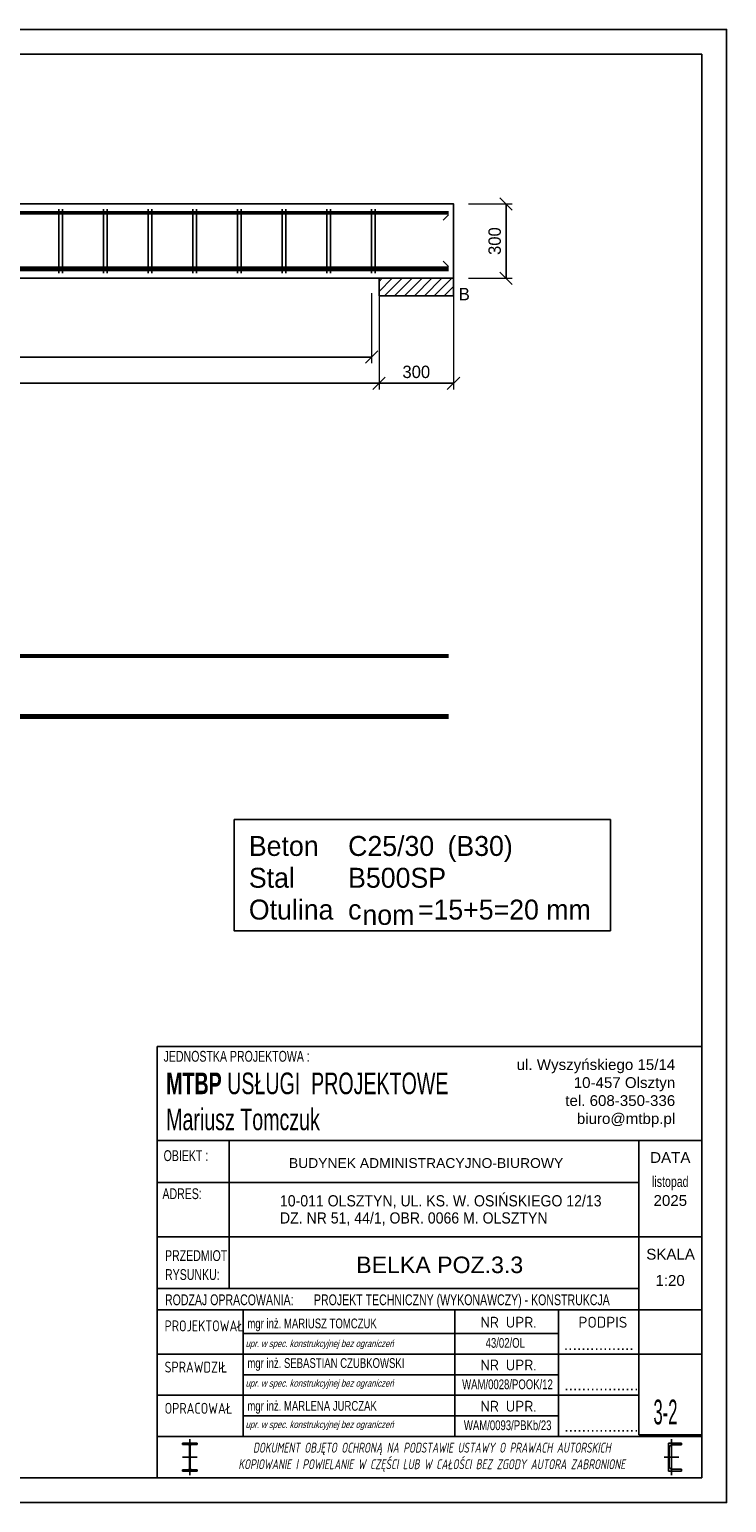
# Model space of a CAD drawing. Header units: millimetres. Extents: x 49320 to 60117, y -4209 to 20568.
# Tile 171 of 252: x 55561 to 55842, y 2020 to 2614. Entities that reach past the tile are written whole.
import ezdxf
from ezdxf.enums import TextEntityAlignment as Align

# ---------------------------------------------------------------- set-up
doc = ezdxf.new("R2010")
doc.units = ezdxf.units.MM
for name, color, linetype, lineweight in [('_UA- tabelka_Nr_pióra__7', 7, 'Continuous', 13), ('M_Ramki do druku', 7, 'Continuous', 25), ('M_Ramki rysunków', 2, 'Continuous', 25)]:
    doc.layers.add(name, color=color, linetype=linetype, lineweight=lineweight)
for name, color, linetype in [('M_Ramki znaczniki', 6, 'Continuous'), ('NR RYS', 10, 'Continuous'), ('RAMKA', 3, 'Continuous'), ('SPECBUD_Cienkie', 7, 'Continuous'), ('SPECBUD_Grube', 6, 'Continuous'), ('SPECBUD_Opisy', 3, 'Continuous'), ('SPECBUD_Pręty zbrojeniowe', 151, 'Continuous'), ('SPECBUD_Wymiary', 1, 'Continuous'), ('SPECBUD_Wypełnienie', 253, 'Continuous')]:
    doc.layers.add(name, color=color, linetype=linetype)
doc.styles.add('ARIAL', font='txt')
doc.styles.add('MCAD_TS', font='GENISO.SHX', dxfattribs={"width": 0.8})
doc.styles.add('SPECBUD_TXT', font='txt')
doc.styles.add('tabela1', font='txt', dxfattribs={"width": 0.5})
doc.dimstyles.new('SPECBUD_20', dxfattribs={"dimscale": 20, "dimtxt": 0.25, "dimasz": 0.25, "dimexe": 0.125, "dimexo": 0.3, "dimgap": 0.1, "dimtad": 1, "dimdec": 0, "dimlfac": 10, "dimzin": 0, "dimtxsty": 'Standard', "dimblk": 'OBLIQUE', "dimblk1": 'OBLIQUE', "dimblk2": 'OBLIQUE', "dimcen": 0.1, "dimclrt": 7, "dimadec": 0, "dimazin": 0, "dimtfac": 1, "dimtdec": 4, "dimtofl": 0, "dimtmove": 0, "dimatfit": 3, "dimfxl": 1, "dimtolj": 1, "dimtzin": 0, "dimlwe": 0, "dimarcsym": 0})

# ---------------------------------------------------------------- blocks, each defined once
blk = doc.blocks.new('Znacznik_narozny_v2')
at = {"layer": 'M_Ramki znaczniki'}
blk.add_lwpolyline([(0, -20), (0, 0), (20, 0)], dxfattribs=at)
blk = doc.blocks.new('*U548')
at = {"layer": 'M_Ramki rysunków', "color": 0, "linetype": 'ByBlock', "lineweight": -2}
blk.add_lwpolyline([(20, 5), (20, 292), (415, 292), (415, 5)], close=True, dxfattribs=at)
at = {"layer": 'M_Ramki znaczniki', "xscale": -1}
blk.add_blockref('Znacznik_narozny_v2', (420, 297), dxfattribs=at)
at = {"layer": 'M_Ramki znaczniki', "rotation": 180}
blk.add_blockref('Znacznik_narozny_v2', (420, 0), dxfattribs=at)
at = {"layer": 'M_Ramki do druku', "style": 'MCAD_TS', "width": 0.8}
for tag, p in [('KOMENTARZ', (11.54, 30.57)), ('RYSUNEK', (15.28, 30.57)), ('DATA', (19.02, 30.57))]:
    blk.add_attdef(tag, p, '', height=2, rotation=90, dxfattribs=at)
blk = doc.blocks.new('NR')
at = {"layer": 'NR RYS', "linetype": 'Continuous'}
blk.add_lwpolyline([(-0.122, 1.626), (1.143, 1.626), (1.143, 0), (-0.122, 0)], close=True, dxfattribs=at)
at = {"layer": 'NR RYS', "style": 'tabela1', "width": 0.5}
blk.add_attdef('NR', (0.171, 0.208), '', height=0.5, dxfattribs=at)
blk = doc.blocks.new('_OBLIQUE')
at = {"color": 0, "linetype": 'ByBlock'}
blk.add_line((-0.5, -0.5), (0.5, 0.5), dxfattribs=at)
blk = doc.blocks.new('*D1640')
at = {"layer": 'Defpoints', "color": 0}
for p in [(55138.15, 2513.22), (55702.15, 2513.22), (55702.15, 2470.9)]:
    blk.add_point(p, dxfattribs=at)
at = {"layer": 'SPECBUD_Wymiary', "color": 0, "lineweight": 0, "ltscale": 100}
for p, q in [((55138.15, 2507.22), (55138.15, 2468.4)), ((55702.15, 2507.22), (55702.15, 2468.4))]:
    blk.add_line(p, q, dxfattribs=at)
at = {"layer": 'SPECBUD_Wymiary', "color": 0, "lineweight": -2, "ltscale": 100}
blk.add_line((55138.15, 2470.9), (55702.15, 2470.9), dxfattribs=at)
at = {"layer": 'SPECBUD_Wymiary', "color": 0, "linetype": 'ByBlock', "lineweight": -2, "xscale": 5, "yscale": 5, "zscale": 5, "rotation": 180}
blk.add_blockref('_OBLIQUE', (55138.15, 2470.9), dxfattribs=at)
at = {"layer": 'SPECBUD_Wymiary', "color": 0, "linetype": 'ByBlock', "lineweight": -2, "xscale": 5, "yscale": 5, "zscale": 5}
blk.add_blockref('_OBLIQUE', (55702.15, 2470.9), dxfattribs=at)
at = {"layer": 'SPECBUD_Wymiary', "color": 7, "insert": (55420.15, 2475.45), "char_height": 5, "attachment_point": 5}
blk.add_mtext('\\A1;5640', dxfattribs=at)
blk = doc.blocks.new('*D1642')
at = {"layer": 'Defpoints', "color": 0}
for p in [(55732.15, 2543.22), (55753.31, 2543.22), (55732.15, 2513.22)]:
    blk.add_point(p, dxfattribs=at)
at = {"layer": 'SPECBUD_Wymiary', "color": 0, "lineweight": 0, "ltscale": 100}
for p, q in [((55738.15, 2543.22), (55755.81, 2543.22)), ((55738.15, 2513.22), (55755.81, 2513.22))]:
    blk.add_line(p, q, dxfattribs=at)
at = {"layer": 'SPECBUD_Wymiary', "color": 0, "lineweight": -2, "ltscale": 100}
blk.add_line((55753.31, 2513.22), (55753.31, 2543.22), dxfattribs=at)
at = {"layer": 'SPECBUD_Wymiary', "color": 0, "linetype": 'ByBlock', "lineweight": -2, "xscale": 5, "yscale": 5, "zscale": 5}
for p, rotation in [((55753.31, 2543.22), 90), ((55753.31, 2513.22), 270)]:
    blk.add_blockref('_OBLIQUE', p, dxfattribs=dict(at, rotation=rotation))
at = {"layer": 'SPECBUD_Wymiary', "color": 7, "insert": (55748.75, 2528.22), "char_height": 5, "attachment_point": 5, "rotation": 90}
blk.add_mtext('\\A1;300', dxfattribs=at)
blk = doc.blocks.new('*D1645')
at = {"layer": 'Defpoints', "color": 0}
for p in [(55141.15, 2513.22), (55699.15, 2513.22), (55699.15, 2481.48)]:
    blk.add_point(p, dxfattribs=at)
at = {"layer": 'SPECBUD_Wymiary', "color": 0, "lineweight": 0, "ltscale": 100}
for p, q in [((55141.15, 2507.22), (55141.15, 2478.98)), ((55699.15, 2507.22), (55699.15, 2478.98))]:
    blk.add_line(p, q, dxfattribs=at)
at = {"layer": 'SPECBUD_Wymiary', "color": 0, "lineweight": -2, "ltscale": 100}
blk.add_line((55141.15, 2481.48), (55699.15, 2481.48), dxfattribs=at)
at = {"layer": 'SPECBUD_Wymiary', "color": 0, "linetype": 'ByBlock', "lineweight": -2, "xscale": 5, "yscale": 5, "zscale": 5, "rotation": 180}
blk.add_blockref('_OBLIQUE', (55141.15, 2481.48), dxfattribs=at)
at = {"layer": 'SPECBUD_Wymiary', "color": 0, "linetype": 'ByBlock', "lineweight": -2, "xscale": 5, "yscale": 5, "zscale": 5}
blk.add_blockref('_OBLIQUE', (55699.15, 2481.48), dxfattribs=at)
at = {"layer": 'SPECBUD_Wymiary', "color": 7, "insert": (55420.15, 2486.04), "char_height": 5, "attachment_point": 5}
blk.add_mtext('\\A1;31 x 180 = 5580', dxfattribs=at)
blk = doc.blocks.new('*D1646')
at = {"layer": 'Defpoints', "color": 0}
for p in [(55702.15, 2513.22), (55732.15, 2513.22), (55732.15, 2470.9)]:
    blk.add_point(p, dxfattribs=at)
at = {"layer": 'SPECBUD_Wymiary', "color": 0, "lineweight": 0, "ltscale": 100}
for p, q in [((55702.15, 2507.22), (55702.15, 2468.4)), ((55732.15, 2507.22), (55732.15, 2468.4))]:
    blk.add_line(p, q, dxfattribs=at)
at = {"layer": 'SPECBUD_Wymiary', "color": 0, "lineweight": -2, "ltscale": 100}
blk.add_line((55702.15, 2470.9), (55732.15, 2470.9), dxfattribs=at)
at = {"layer": 'SPECBUD_Wymiary', "color": 0, "linetype": 'ByBlock', "lineweight": -2, "xscale": 5, "yscale": 5, "zscale": 5, "rotation": 180}
blk.add_blockref('_OBLIQUE', (55702.15, 2470.9), dxfattribs=at)
at = {"layer": 'SPECBUD_Wymiary', "color": 0, "linetype": 'ByBlock', "lineweight": -2, "xscale": 5, "yscale": 5, "zscale": 5}
blk.add_blockref('_OBLIQUE', (55732.15, 2470.9), dxfattribs=at)
at = {"layer": 'SPECBUD_Wymiary', "color": 7, "insert": (55717.15, 2475.46), "char_height": 5, "attachment_point": 5}
blk.add_mtext('\\A1;300', dxfattribs=at)

msp = doc.modelspace()

# ---------------------------------------------------------------- hatches: boundary and pattern name
at = {"layer": 'SPECBUD_Wypełnienie', "ltscale": 100}
h = msp.add_hatch(dxfattribs=at)
h.set_pattern_fill('ANSI31', color=256, scale=2, style=0)
h.set_pattern_definition([(45, (55089.0882, 2594.851), (2, -2), [])])
h.paths.add_polyline_path([(55702.15, 2506.17), (55702.15, 2513.22), (55732.15, 2513.22), (55732.15, 2506.17)])

# ---------------------------------------------------------------- linework, layer by layer
at = {"color": 0}
for p, q in [((55612.75, 2029.56), (55612.75, 2203.48)), ((55612.75, 2203.48), (55832.15, 2203.48)), ((55832.15, 2165.54), (55832.15, 2203.48)), ((55612.75, 2165.54), (55832.15, 2165.54)), ((55612.75, 2165.54), (55832.15, 2165.54)), ((55612.75, 2165.54), (55832.15, 2165.54)), ((55612.75, 2165.54), (55832.15, 2165.54)), ((55612.75, 2165.54), (55806.85, 2165.54)), ((55641.81, 2165.54), (55641.81, 2105.89)), ((55806.85, 2165.54), (55806.85, 2097.25)), ((55806.85, 2165.54), (55832.15, 2165.54)), ((55832.15, 2105.16), (55832.15, 2165.54)), ((55612.75, 2148.62), (55806.85, 2148.62)), ((55612.75, 2126.75), (55806.85, 2126.75)), ((55806.85, 2126.75), (55832.15, 2126.75)), ((55832.15, 2125.17), (55832.15, 2106.46)), ((55832.15, 2121.85), (55832.15, 2125.17)), ((55832.15, 2120.22), (55832.15, 2029.56)), ((55806.85, 2105.89), (55612.75, 2105.89)), ((55806.85, 2105.89), (55663, 2105.89)), ((55806.85, 2105.89), (55663, 2105.89)), ((55612.75, 2097.25), (55832.15, 2097.25)), ((55647.36, 2046.18), (55647.36, 2097.25)), ((55732.64, 2046.18), (55732.64, 2097.25)), ((55774.51, 2097.25), (55774.51, 2046.18)), ((55806.85, 2064.16), (55806.85, 2097.25)), ((55806.85, 2064.16), (55806.85, 2097.25)), ((55806.85, 2097.25), (55806.85, 2064.16)), ((55647.36, 2087.73), (55774.42, 2087.73)), ((55809.29, 2079.42), (55612.75, 2079.42)), ((55809.29, 2079.42), (55612.75, 2079.42)), ((55832.15, 2029.56), (55832.15, 2079.42)), ((55647.36, 2071.11), (55774.42, 2071.11)), ((55806.85, 2062.8), (55612.75, 2062.8)), ((55806.85, 2062.8), (55612.75, 2062.8)), ((55647.36, 2054.49), (55774.42, 2054.49)), ((55832.15, 2046.18), (55612.75, 2046.18)), ((55628.86, 2043.51), (55622.97, 2043.51)), ((55622.97, 2043.51), (55622.97, 2042.96)), ((55625.91, 2045.12), (55625.91, 2030.62)), ((55628.86, 2042.96), (55628.86, 2043.51)), ((55823.95, 2043.51), (55818.71, 2043.51)), ((55818.71, 2043.51), (55818.71, 2032.22)), ((55819.97, 2045.12), (55819.97, 2030.62)), ((55823.95, 2042.79), (55823.95, 2043.51)), ((55622.97, 2042.96), (55625.16, 2042.96)), ((55628.83, 2037.87), (55623, 2037.87)), ((55625.16, 2042.96), (55625.27, 2042.95)), ((55625.27, 2042.95), (55625.38, 2042.91)), ((55625.38, 2042.91), (55625.47, 2042.86)), ((55625.47, 2042.86), (55625.56, 2042.79)), ((55625.56, 2042.79), (55625.63, 2042.71)), ((55625.63, 2042.71), (55625.68, 2042.61)), ((55625.68, 2042.61), (55625.71, 2042.5)), ((55625.71, 2042.5), (55625.72, 2042.39)), ((55625.72, 2042.39), (55625.72, 2033.35)), ((55626.1, 2042.39), (55626.11, 2042.5)), ((55626.1, 2042.39), (55626.1, 2033.35)), ((55626.11, 2042.5), (55626.15, 2042.61)), ((55626.15, 2042.61), (55626.2, 2042.71)), ((55626.2, 2042.71), (55626.27, 2042.79)), ((55626.27, 2042.79), (55626.35, 2042.86)), ((55626.35, 2042.86), (55626.45, 2042.91)), ((55626.45, 2042.91), (55626.56, 2042.95)), ((55626.56, 2042.95), (55626.67, 2042.96)), ((55626.67, 2042.96), (55628.86, 2042.96)), ((55822.89, 2037.87), (55817.06, 2037.87)), ((55819.11, 2041.82), (55819.13, 2042.01)), ((55819.11, 2033.92), (55819.11, 2041.82)), ((55819.13, 2042.01), (55819.18, 2042.19)), ((55819.18, 2042.19), (55819.27, 2042.36)), ((55819.27, 2042.36), (55819.39, 2042.5)), ((55819.39, 2042.5), (55819.54, 2042.62)), ((55819.54, 2042.62), (55819.71, 2042.71)), ((55819.71, 2042.71), (55819.89, 2042.77)), ((55819.89, 2042.77), (55820.08, 2042.79)), ((55820.08, 2042.79), (55823.95, 2042.79)), ((55622.97, 2032.78), (55622.97, 2032.22)), ((55625.16, 2032.78), (55622.97, 2032.78)), ((55622.97, 2032.22), (55628.86, 2032.22)), ((55625.16, 2032.78), (55625.27, 2032.79)), ((55625.27, 2032.79), (55625.38, 2032.82)), ((55625.38, 2032.82), (55625.47, 2032.88)), ((55625.47, 2032.88), (55625.56, 2032.95)), ((55625.56, 2032.95), (55625.63, 2033.03)), ((55625.63, 2033.03), (55625.68, 2033.13)), ((55625.68, 2033.13), (55625.71, 2033.23)), ((55625.71, 2033.23), (55625.72, 2033.35)), ((55626.1, 2033.35), (55626.11, 2033.23)), ((55626.11, 2033.23), (55626.15, 2033.13)), ((55626.15, 2033.13), (55626.2, 2033.03)), ((55626.2, 2033.03), (55626.27, 2032.95)), ((55626.27, 2032.95), (55626.35, 2032.88)), ((55626.35, 2032.88), (55626.45, 2032.82)), ((55626.45, 2032.82), (55626.56, 2032.79)), ((55626.56, 2032.79), (55626.67, 2032.78)), ((55628.86, 2032.78), (55626.67, 2032.78)), ((55628.86, 2032.22), (55628.86, 2032.78)), ((55818.71, 2032.22), (55823.95, 2032.22)), ((55819.13, 2033.73), (55819.11, 2033.92)), ((55819.18, 2033.55), (55819.13, 2033.73)), ((55819.27, 2033.38), (55819.18, 2033.55)), ((55819.39, 2033.23), (55819.27, 2033.38)), ((55819.54, 2033.11), (55819.39, 2033.23)), ((55819.71, 2033.02), (55819.54, 2033.11)), ((55819.89, 2032.97), (55819.71, 2033.02)), ((55820.08, 2032.95), (55819.89, 2032.97)), ((55823.95, 2032.95), (55820.08, 2032.95)), ((55823.95, 2032.22), (55823.95, 2032.95)), ((55832.15, 2029.56), (55612.75, 2029.56)), ((55832.15, 2029.56), (55612.75, 2029.56)), ((55612.75, 2029.56), (55832.15, 2029.56)), ((55615.71, 2029.56), (55651.01, 2029.56)), ((55761.39, 2029.56), (55800.77, 2029.56)), ((55761.39, 2029.56), (55800.77, 2029.56))]:
    msp.add_line(p, q, dxfattribs=at)
msp.add_line((55806.85, 2165.54), (55832.15, 2165.54))
at = {"layer": 'RAMKA', "ltscale": 0.711111}
msp.add_lwpolyline([(55002.15, 2613.56), (55842.15, 2613.56), (55842.15, 2019.56), (55002.15, 2019.56)], close=True, dxfattribs=at)
at = {"layer": 'SPECBUD_Cienkie', "linetype": 'Continuous', "ltscale": 100}
for p, q in [((55730.15, 2538.82), (55728.03, 2536.7)), ((55730.15, 2538.82), (55728.03, 2536.7)), ((55730.15, 2538.82), (55728.03, 2536.7)), ((55730.15, 2538.82), (55728.03, 2536.7)), ((55730.15, 2518.02), (55728.03, 2520.14)), ((55730.15, 2518.02), (55728.03, 2520.14)), ((55730.15, 2518.02), (55728.03, 2520.14)), ((55730.15, 2518.02), (55728.03, 2520.14)), ((55730.15, 2518.02), (55728.03, 2520.14)), ((55730.15, 2518.02), (55728.03, 2520.14))]:
    msp.add_line(p, q, dxfattribs=at)
msp.add_lwpolyline([(55702.15, 2506.17), (55702.15, 2513.22), (55732.15, 2513.22), (55732.15, 2506.17)], dxfattribs=at)
at = {"layer": 'SPECBUD_Grube', "linetype": 'Continuous', "ltscale": 100}
msp.add_lwpolyline([(55096.15, 2543.22), (55732.15, 2543.22), (55732.15, 2513.22), (55096.15, 2513.22), (55096.15, 2543.22)], dxfattribs=at)
msp.add_lwpolyline([(55643.71, 2294.98), (55795.4, 2294.98), (55795.4, 2250.11), (55643.71, 2250.11)], close=True, dxfattribs=at)
at = {"layer": 'SPECBUD_Pręty zbrojeniowe', "linetype": 'Continuous', "ltscale": 100}
for points, const_width in [([(55730.15, 2539.62), (55730.15, 2539.62), (55730.15, 2539.62), (55730.15, 2539.62), (55730.15, 2539.62), (55730.15, 2539.62), (55098.15, 2539.62), (55098.15, 2539.62), (55098.15, 2539.62), (55098.15, 2539.62), (55098.15, 2539.62), (55098.15, 2539.62)], 1.6), ([(55730.15, 2539.62), (55730.15, 2539.62), (55730.15, 2539.62), (55730.15, 2539.62), (55730.15, 2539.62), (55730.15, 2539.62), (55098.15, 2539.62), (55098.15, 2539.62), (55098.15, 2539.62), (55098.15, 2539.62), (55098.15, 2539.62), (55098.15, 2539.62)], 1.6), ([(55730.15, 2539.62), (55730.15, 2539.62), (55730.15, 2539.62), (55730.15, 2539.62), (55730.15, 2539.62), (55730.15, 2539.62), (55098.15, 2539.62), (55098.15, 2539.62), (55098.15, 2539.62), (55098.15, 2539.62), (55098.15, 2539.62), (55098.15, 2539.62)], 1.6), ([(55730.15, 2539.62), (55730.15, 2539.62), (55730.15, 2539.62), (55730.15, 2539.62), (55730.15, 2539.62), (55730.15, 2539.62), (55098.15, 2539.62), (55098.15, 2539.62), (55098.15, 2539.62), (55098.15, 2539.62), (55098.15, 2539.62), (55098.15, 2539.62)], 1.6), ([(55573.15, 2515.22), (55573.15, 2541.22)], 0.66), ([(55574.56, 2515.22), (55574.56, 2541.22)], 0.66), ([(55591.15, 2515.22), (55591.15, 2541.22)], 0.66), ([(55592.56, 2515.22), (55592.56, 2541.22)], 0.66), ([(55609.15, 2515.22), (55609.15, 2541.22)], 0.66), ([(55610.56, 2515.22), (55610.56, 2541.22)], 0.66), ([(55627.15, 2515.22), (55627.15, 2541.22)], 0.66), ([(55628.56, 2515.22), (55628.56, 2541.22)], 0.66), ([(55645.15, 2515.22), (55645.15, 2541.22)], 0.66), ([(55646.56, 2515.22), (55646.56, 2541.22)], 0.66), ([(55663.15, 2515.22), (55663.15, 2541.22)], 0.66), ([(55664.56, 2515.22), (55664.56, 2541.22)], 0.66), ([(55681.15, 2515.22), (55681.15, 2541.22)], 0.66), ([(55682.56, 2515.22), (55682.56, 2541.22)], 0.66), ([(55699.15, 2515.22), (55699.15, 2541.22)], 0.66), ([(55700.56, 2515.22), (55700.56, 2541.22)], 0.66), ([(55730.15, 2517.02), (55730.15, 2517.02), (55730.15, 2517.02), (55730.15, 2517.02), (55730.15, 2517.02), (55730.15, 2517.02), (55098.15, 2517.02), (55098.15, 2517.02), (55098.15, 2517.02), (55098.15, 2517.02), (55098.15, 2517.02), (55098.15, 2517.02)], 2), ([(55730.15, 2517.02), (55730.15, 2517.02), (55730.15, 2517.02), (55730.15, 2517.02), (55730.15, 2517.02), (55730.15, 2517.02), (55098.15, 2517.02), (55098.15, 2517.02), (55098.15, 2517.02), (55098.15, 2517.02), (55098.15, 2517.02), (55098.15, 2517.02)], 2), ([(55730.15, 2517.02), (55730.15, 2517.02), (55730.15, 2517.02), (55730.15, 2517.02), (55730.15, 2517.02), (55730.15, 2517.02), (55098.15, 2517.02), (55098.15, 2517.02), (55098.15, 2517.02), (55098.15, 2517.02), (55098.15, 2517.02), (55098.15, 2517.02)], 2), ([(55730.15, 2517.02), (55730.15, 2517.02), (55730.15, 2517.02), (55730.15, 2517.02), (55730.15, 2517.02), (55730.15, 2517.02), (55098.15, 2517.02), (55098.15, 2517.02), (55098.15, 2517.02), (55098.15, 2517.02), (55098.15, 2517.02), (55098.15, 2517.02)], 2), ([(55730.15, 2517.02), (55730.15, 2517.02), (55730.15, 2517.02), (55730.15, 2517.02), (55730.15, 2517.02), (55730.15, 2517.02), (55098.15, 2517.02), (55098.15, 2517.02), (55098.15, 2517.02), (55098.15, 2517.02), (55098.15, 2517.02), (55098.15, 2517.02)], 2), ([(55730.15, 2517.02), (55730.15, 2517.02), (55730.15, 2517.02), (55730.15, 2517.02), (55730.15, 2517.02), (55730.15, 2517.02), (55098.15, 2517.02), (55098.15, 2517.02), (55098.15, 2517.02), (55098.15, 2517.02), (55098.15, 2517.02), (55098.15, 2517.02)], 2), ([(55730.15, 2360.86), (55730.15, 2360.86), (55730.15, 2360.86), (55730.15, 2360.86), (55730.15, 2360.86), (55730.15, 2360.86), (55098.15, 2360.86), (55098.15, 2360.86), (55098.15, 2360.86), (55098.15, 2360.86), (55098.15, 2360.86), (55098.15, 2360.86)], 1.6), ([(55730.15, 2336.48), (55730.15, 2336.48), (55730.15, 2336.48), (55730.15, 2336.48), (55730.15, 2336.48), (55730.15, 2336.48), (55098.15, 2336.48), (55098.15, 2336.48), (55098.15, 2336.48), (55098.15, 2336.48), (55098.15, 2336.48), (55098.15, 2336.48)], 2)]:
    msp.add_lwpolyline(points, dxfattribs=dict(at, const_width=const_width))
at = {"layer": 'SPECBUD_Wypełnienie', "color": 7, "linetype": 'Continuous', "ltscale": 100}
msp.add_lwpolyline([(55702.15, 2506.17), (55702.15, 2513.22), (55732.15, 2513.22), (55732.15, 2506.17)], close=True, dxfattribs=at)

# ---------------------------------------------------------------- block references
at = {"color": 0, "xscale": 2, "yscale": 2, "zscale": 2}
msp.add_blockref('*U548', (55002.15, 2019.56), dxfattribs=at)
at = {"color": 0, "xscale": 20, "yscale": 20, "zscale": 20}
msp.add_blockref('NR', (55809.29, 2046.91), dxfattribs=at).add_auto_attribs({'NR': '3-2'})

# ---------------------------------------------------------------- texts
at = {"color": 156, "style": 'ARIAL', "width": 0.7}
for s, height, p in [('JEDNOSTKA PROJEKTOWA : ', 4.3531, (55615.34, 2197.32)), ('OBIEKT : ', 4.353, (55615.34, 2157.26)), ('ADRES: ', 4.353, (55614.87, 2141.92)), ('PRZEDMIOT', 4.353, (55615.91, 2116.95)), ('RYSUNKU:', 4.353, (55615.91, 2109.32)), ('RODZAJ OPRACOWANIA:', 4.3531, (55615.9, 2099.14))]:
    msp.add_text(s, height=height, dxfattribs=at).set_placement(p)
at = {"color": 156, "style": 'ARIAL'}
for s, p in [('DATA', (55819.5, 2158.69)), ('SKALA', (55819.62, 2119.7))]:
    msp.add_text(s, height=4.353, dxfattribs=at).set_placement(p, align=Align.MIDDLE)
at = {"lineweight": 15, "style": 'ARIAL', "width": 0.7}
msp.add_text('listopad', height=4.353, dxfattribs=at).set_placement((55819.5, 2148.45), align=Align.MIDDLE)
at = {"lineweight": 15, "style": 'ARIAL'}
for s, p in [('2025', (55819.5, 2141.35)), ('1:20', (55819.42, 2109.12))]:
    msp.add_text(s, height=4.353, dxfattribs=at).set_placement(p, align=Align.MIDDLE)
at = {"color": 0, "style": 'ARIAL', "width": 0.7}
for s, height, p in [('PROJEKT TECHNICZNY (WYKONAWCZY) - KONSTRUKCJA', 4.3531, (55675.92, 2099.14)), ('mgr inż. MARIUSZ TOMCZUK', 3.9341, (55649.09, 2089.81)), ('mgr inż. SEBASTIAN CZUBKOWSKI', 3.9341, (55649.09, 2073.84)), ('mgr inż. MARLENA JURCZAK', 3.9341, (55649.09, 2056.57))]:
    msp.add_text(s, height=height, dxfattribs=at).set_placement(p)
at = {"color": 0, "style": 'ARIAL', "oblique": 15, "width": 0.8}
for p in [(55647.49, 2082.26), (55647.49, 2066.25), (55647.49, 2049.63)]:
    msp.add_text(' upr. w spec. konstrukcyjnej bez ograniczeń', height=2.8, dxfattribs=at).set_placement(p)
at = {"color": 0, "style": 'ARIAL', "width": 0.7}
for s, height, p in [('43/02/OL', 3.934, (55753, 2084.01)), ('WAM/0028/POOK/12', 3.9341, (55753.9, 2067.31)), ('WAM/0093/PBKb/23', 3.9341, (55753.97, 2050.8))]:
    msp.add_text(s, height=height, dxfattribs=at).set_placement(p, align=Align.MIDDLE)
at = {"color": 0, "style": 'ARIAL'}
msp.add_text('................', height=4.5321, dxfattribs=at).set_placement((55776.61, 2081.06))
at = {"color": 0, "lineweight": 15, "attachment_point": 5, "style": 'ARIAL'}
for s, insert, char_height, width in [('\\A1;\\pxqr;ul. Wyszyńskiego 15/14 \\P10-457 Olsztyn\\Ptel. 608-350-336\\Pbiuro@mtbp.pl', (55788.9, 2184.61), 4.3531, 65.1552), ('\\pxql;{\\W0.65;\\fArial|b1|i0|c238|p34;\\C32;\\c2325447;MTBP \\fArial|b0|i0|c238|p34;USŁUGI  PROJEKTOWE\\P\\C0;Mariusz Tomczuk}', (55949.25, 2181.26), 8.7062, 665.7803), ('{\\fISOCPEUR|b0|i0|c0|p34;\\Q10;\\W0.7;DOKUMENT OBJĘTO OCHRONĄ NA PODSTAWIE USTAWY O PRAWACH AUTORSKICH\\PKOPIOWANIE I POWIELANIE W CZĘŚCI LUB W CAŁOŚCI BEZ ZGODY AUTORA ZABRONIONE\\Q0; }', (55723.43, 2037.85), 4, 241.1034)]:
    msp.add_mtext(s, dxfattribs=dict(at, insert=insert, char_height=char_height, width=width))
at = {"color": 0, "char_height": 4.5321, "width": 30.9592, "attachment_point": 1, "style": 'ARIAL'}
for insert in [(55776.77, 2069.29), (55776.77, 2052.67)]:
    msp.add_mtext('.................', dxfattribs=dict(at, insert=insert))
at = {"layer": '_UA- tabelka_Nr_pióra__7', "color": 0, "linetype": 'Continuous', "lineweight": 13, "attachment_point": 7, "line_spacing_factor": 0.918851, "style": 'ARIAL'}
for s, insert, char_height, width in [('\\A1;\\pxqc;\\PBUDYNEK ADMINISTRACYJNO-BIUROWY', (55642.47, 2154.39), 4, 157.2455), ('\\A1;\\pxqc;{\\W0.9;\\P\\pq*,t0;\\fArial CE|b0|i0|c238|p34;\\H1.128205x;10-011 OLSZTYN, UL. KS. W. OSIŃSKIEGO 12/13\\PDZ. NR 51, 44/1, OBR. 0066 M. OLSZTYN}', (55662.21, 2131.22), 4, 157.2455), ('\\A1;{\\fISOCPEUR|b0|i0|c238|p34;\\W0.8;PROJEKTOWAŁ}', (55615.75, 2088.59), 4.4, 31.0885), ('\\A1;{\\fISOCPEUR|b0|i0|c238|p34;NR UPR.}', (55743, 2090.07), 4.4, 23.5582), ('\\A1;{\\fISOCPEUR|b0|i0|c238|p34;PODPIS}', (55782.48, 2090.07), 4.4, 23.5582), ('\\A1;{\\fISOCPEUR|b0|i0|c238|p34;\\W0.8;SPRAWDZIŁ}', (55615.75, 2071.97), 4.4, 31.0885), ('\\A1;{\\fISOCPEUR|b0|i0|c238|p34;NR UPR.}', (55743, 2072.82), 4.4, 23.5582), ('\\A1;{\\W0.8;\\fISOCPEUR|b0|i0|c238|p34;OPRACOWAŁ}', (55615.75, 2055.35), 4.4, 31.0885), ('\\A1;{\\fISOCPEUR|b0|i0|c238|p34;NR UPR.}', (55743, 2056.2), 4.4, 23.5582)]:
    msp.add_mtext(s, dxfattribs=dict(at, insert=insert, char_height=char_height, width=width))
at = {"layer": '_UA- tabelka_Nr_pióra__7', "linetype": 'Continuous', "lineweight": 13, "insert": (55726.59, 2115.37), "char_height": 6.6651, "width": 259.1101, "attachment_point": 5, "line_spacing_factor": 0.918851, "style": 'ARIAL'}
msp.add_mtext('\\A1;BELKA POZ.3.3', dxfattribs=at)
at = {"layer": 'SPECBUD_Opisy', "color": 7, "ltscale": 100, "style": 'SPECBUD_TXT'}
msp.add_text('B', height=5, dxfattribs=at).set_placement((55734.27, 2509.36), align=Align.TOP_LEFT)
for s, height, p in [('  Beton', 8.043, (55643.71, 2280.3)), ('C25/30', 8.043, (55689.68, 2280.3)), (' (B30)', 8.043, (55726.74, 2280.3)), ('  Stal', 8.043, (55643.71, 2267.47)), ('B500SP', 8.043, (55689.68, 2267.47)), ('  Otulina ', 8.043, (55643.71, 2254.64)), ('c', 8.04, (55689.68, 2254.64)), ('nom', 8.043, (55695.44, 2252.51)), ('=15+5=20 mm', 8.043, (55717.8, 2254.64))]:
    msp.add_text(s, height=height, dxfattribs=at).set_placement(p)

# ---------------------------------------------------------------- dimensions: what is measured, and where the dimension line sits
at = {"layer": 'SPECBUD_Wymiary', "ltscale": 100}
dim = msp.add_linear_dim(base=(55753.31, 2543.22), p1=(55732.15, 2513.22), p2=(55732.15, 2543.22), angle=90, dimstyle='SPECBUD_20', override={"dimblk1": 'OBLIQUE', "dimblk2": 'OBLIQUE', "dimsah": 1}, dxfattribs=at)
dim.commit()
dim.dimension.update_dxf_attribs({"geometry": '*D1642', "text_midpoint": (55748.75, 2528.22)})
for base, p1, p2, picture, middle in [((55702.15, 2470.9), (55138.15, 2513.22), (55702.15, 2513.22), '*D1640', (55420.15, 2475.45)), ((55732.15, 2470.9), (55702.15, 2513.22), (55732.15, 2513.22), '*D1646', (55717.15, 2475.46))]:
    dim = msp.add_linear_dim(base=base, p1=p1, p2=p2, dimstyle='SPECBUD_20', override={"dimblk1": 'OBLIQUE', "dimblk2": 'OBLIQUE', "dimsah": 1}, dxfattribs=at)
    dim.commit()
    dim.dimension.update_dxf_attribs({"geometry": picture, "text_midpoint": middle})
dim = msp.add_linear_dim(base=(55699.15, 2481.48), p1=(55141.15, 2513.22), p2=(55699.15, 2513.22), text='31 x 180 = 5580', dimstyle='SPECBUD_20', override={"dimblk1": 'OBLIQUE', "dimblk2": 'OBLIQUE', "dimsah": 1}, dxfattribs=at)
dim.commit()
dim.dimension.update_dxf_attribs({"geometry": '*D1645', "text_midpoint": (55420.15, 2486.04)})

doc.saveas('drawing.dxf')
